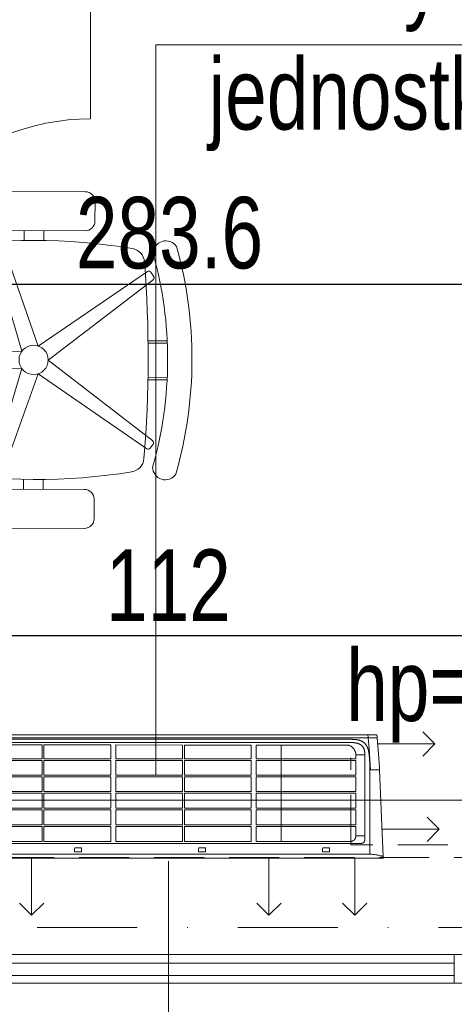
# Model space of a CAD drawing. Header units: inches. Extents: x 53216 to 117387, y -66787 to -22834.
# Tile 240 of 256: x 54363 to 54439, y -24522 to -24349. Entities that reach past the tile are written whole.
import ezdxf

# ---------------------------------------------------------------- set-up
doc = ezdxf.new("R2010")
doc.units = ezdxf.units.IN
doc.header["$MEASUREMENT"] = 0
doc.linetypes.add('DASHDOT', pattern=[1, 0.5, -0.25, 0, -0.25])
doc.linetypes.add('HIDDEN', pattern=[0.375, 0.25, -0.125])
doc.layers.get('0').update_dxf_attribs({"lineweight": 0})
doc.layers.get('Defpoints').update_dxf_attribs({"lineweight": 0})
for name, color, linetype, lineweight in [('DVM_INDOOR', 7, 'Continuous', 0), ('DVM_PIPE', 3, 'Continuous', 0), ('DVM_UNIT_BP', 7, 'Continuous', 0), ('DVM_UNIT_DP', 4, 'Continuous', 0), ('DVM_UNIT_LP', 3, 'Continuous', 0), ('p--meble wyp.', 104, 'Continuous', 0), ('p--okna', 153, 'Continuous', 0), ('p--opis okna', 181, 'Continuous', 0), ('p--opisy dodatkowe', 62, 'Continuous', 0), ('p--osie konstr', 11, 'DASHDOT', 15), ('p--wymiary-1-50', 5, 'Continuous', 0)]:
    doc.layers.add(name, color=color, linetype=linetype, lineweight=lineweight)
doc.styles.add('1-100', font='arial.ttf', dxfattribs={"width": 0.75, "height": 18})
doc.styles.add('1-50', font='arial.ttf', dxfattribs={"width": 0.75, "height": 12.5})
doc.dimstyles.new('1-50', dxfattribs={"dimtxt": 12.5, "dimasz": 5, "dimexe": 5, "dimexo": 5, "dimgap": 0.09, "dimtad": 0, "dimdsep": 46, "dimtxsty": '1-50', "dimblk": 'OBLIQUE', "dimcen": 0.09, "dimadec": 0, "dimazin": 0, "dimtfac": 1, "dimtdec": 4, "dimtix": 1, "dimtmove": 2, "dimatfit": 3, "dimldrblk": 'OBLIQUE', "dimfxl": 5, "dimfxlon": 1, "dimtvp": 0.7, "dimtolj": 1, "dimtzin": 0, "dimarcsym": 0})

# ---------------------------------------------------------------- blocks, each defined once
blk = doc.blocks.new('krzesło obrotowe')
for p, q in [((7.39, 24.53), (-7.53, 24.49)), ((-8.95, 23.07), (-8.94, 20.22)), ((8.82, 20.27), (8.82, 23.12)), ((-0.66, 2.03), (5.74, 20.18)), ((6.18, 20.4), (6.88, 20.18)), ((-7.51, 18.81), (7.41, 18.85)), ((-1.47, 18.82), (-1.47, 17.39)), ((1.37, 18.83), (1.37, 17.4)), ((7.11, 19.74), (1.72, 1.26)), ((-17.49, 12.18), (-17.07, 12.78)), ((-2.13, -0.01), (-17.42, 11.69)), ((-16.58, 12.86), (-0.66, 2.03)), ((-19.49, 2.43), (-16.69, 2.44)), ((-19.48, 2.79), (-16.68, 2.79)), ((1.72, 1.26), (20.97, 0.78)), ((21.31, 0.43), (21.32, -0.3)), ((-17.36, -11.79), (-2.13, -0.01)), ((20.97, -0.66), (1.73, -1.25)), ((1.73, -1.25), (7.22, -19.7)), ((-19.48, -2.54), (-16.67, -2.53)), ((-0.65, -2.03), (-16.51, -12.96)), ((5.85, -20.15), (-0.65, -2.03)), ((-19.46, -2.9), (-16.67, -2.89)), ((-16.99, -12.87), (-17.42, -12.28)), ((-1.37, -18.83), (-1.37, -17.4)), ((1.47, -18.82), (1.47, -17.39)), ((-7.41, -18.85), (7.51, -18.81)), ((-8.82, -23.12), (-8.82, -20.27)), ((6.99, -20.14), (6.3, -20.37)), ((8.94, -20.22), (8.95, -23.07)), ((7.53, -24.49), (-7.39, -24.53))]:
    blk.add_line(p, q)
blk.add_circle((0, 0), 2.13)
for centre, radius, start, end in [((-7.53, 23.07), 1.42, 90.1621, 180.1621), ((7.4, 23.11), 1.42, 0.1621, 90.1621), ((-7.52, 20.23), 1.42, 180.1621, 270.1621), ((6.07, 20.06), 0.355, 72.1621, 160.5763), ((6.77, 19.84), 0.355, 343.748, 72.1621), ((7.4, 20.27), 1.42, 270.1621, 0.1621), ((-19.3, 15.49), 1.86, 0.1621, 146.0387), ((0.21, -73.23), 90.64, 81.0595, 99.2648), ((37.88, 0.11), 60.97, 164.3717, 195.9526), ((-14.04, 14.12), 2.13, 99.2648, 175.6008), ((13.96, 14.2), 2.13, 4.7235, 81.0595), ((37.88, 0.11), 57.42, 164.4503, 195.874), ((-163.51, -0.46), 180.21, 355.6008, 4.7235), ((-16.78, 12.57), 0.355, 55.748, 144.1621), ((163.51, 0.46), 180.21, 175.6008, 184.7235), ((-17.21, 11.98), 0.355, 144.1621, 232.5763), ((20.96, 0.42), 0.355, 0.1621, 88.5763), ((20.96, -0.31), 0.355, 271.748, 0.1621), ((-17.14, -12.07), 0.355, 127.748, 216.1621), ((-16.71, -12.66), 0.355, 216.1621, 304.5763), ((14.04, -14.12), 2.13, 279.2648, 355.6008), ((-19.21, -15.6), 1.86, 214.2856, 0.1621), ((-13.96, -14.2), 2.13, 184.7235, 261.0595), ((-0.21, 73.23), 90.64, 261.0595, 279.2648), ((-7.4, -20.27), 1.42, 90.1621, 180.1621), ((6.88, -19.8), 0.355, 288.1621, 16.5763), ((7.52, -20.23), 1.42, 0.1621, 90.1621), ((6.19, -20.03), 0.355, 199.748, 288.1621), ((-7.4, -23.11), 1.42, 180.1621, 270.1621), ((7.53, -23.07), 1.42, 270.1621, 0.1621)]:
    blk.add_arc(centre, radius, start, end)
blk = doc.blocks.new('okno-110-33.15')
for p, q in [((105, 21.95), (5, 21.95)), ((110, 21.95), (105, 21.95)), ((105, 21.95), (105, 16.95)), ((5, 20.61), (105, 20.61)), ((5, 18.45), (105, 18.45)), ((5, 16.95), (105, 16.95)), ((105, 16.95), (110, 16.95))]:
    blk.add_line(p, q)
at = {"linetype": 'HIDDEN', "ltscale": 35}
blk.add_line((0, 0), (110, 0), dxfattribs=at)
at = {"linetype": 'Continuous', "ltscale": 35}
blk.add_line((-3, -10), (113, -10), dxfattribs=at)
blk = doc.blocks.new('_OBLIQUE')
at = {"color": 0, "linetype": 'ByBlock', "lineweight": -2}
for p, q in [((-0.5, -0.5), (0.5, 0.5)), ((0, 0), (0, 0))]:
    blk.add_line(p, q, dxfattribs=at)
blk = doc.blocks.new('*D2723')
at = {"layer": 'Defpoints', "color": 0}
for p in [(54531.43, -24395.69), (54247.83, -24400.69), (54531.43, -24400.69)]:
    blk.add_point(p, dxfattribs=at)
at = {"layer": 'p--wymiary-1-50', "color": 0, "lineweight": -2}
for p, q in [((54247.83, -24395.69), (54247.83, -24390.69)), ((54531.43, -24395.69), (54531.43, -24390.69)), ((54247.83, -24395.69), (54531.43, -24395.69))]:
    blk.add_line(p, q, dxfattribs=at)
at = {"layer": 'p--wymiary-1-50', "color": 0, "lineweight": -2, "xscale": 5, "yscale": 5, "zscale": 5, "rotation": 180}
blk.add_blockref('_OBLIQUE', (54247.83, -24395.69), dxfattribs=at)
at = {"layer": 'p--wymiary-1-50', "color": 0, "lineweight": -2, "xscale": 5, "yscale": 5, "zscale": 5}
blk.add_blockref('_OBLIQUE', (54531.43, -24395.69), dxfattribs=at)
at = {"layer": 'p--wymiary-1-50', "color": 0, "linetype": 'Continuous', "ltscale": 8, "insert": (54389.63, -24386.76), "char_height": 12.5, "attachment_point": 5, "style": '1-50'}
blk.add_mtext('\\A1;283.6', dxfattribs=at)
blk = doc.blocks.new('*D2727')
at = {"layer": 'Defpoints', "color": 0}
for p in [(54445.43, -24457.08), (54333.43, -24498.32), (54445.43, -24498.32)]:
    blk.add_point(p, dxfattribs=at)
at = {"layer": 'p--wymiary-1-50', "color": 0, "lineweight": -2}
for p, q in [((54333.43, -24462.08), (54333.43, -24452.08)), ((54445.43, -24462.08), (54445.43, -24452.08)), ((54333.43, -24457.08), (54445.43, -24457.08))]:
    blk.add_line(p, q, dxfattribs=at)
at = {"layer": 'p--wymiary-1-50', "color": 0, "lineweight": -2, "xscale": 5, "yscale": 5, "zscale": 5, "rotation": 180}
blk.add_blockref('_OBLIQUE', (54333.43, -24457.08), dxfattribs=at)
at = {"layer": 'p--wymiary-1-50', "color": 0, "lineweight": -2, "xscale": 5, "yscale": 5, "zscale": 5}
blk.add_blockref('_OBLIQUE', (54445.43, -24457.08), dxfattribs=at)
at = {"layer": 'p--wymiary-1-50', "color": 0, "linetype": 'Continuous', "ltscale": 8, "insert": (54389.43, -24448.29), "char_height": 12.5, "attachment_point": 5, "style": '1-50'}
blk.add_mtext('\\A1;112', dxfattribs=at)
blk = doc.blocks.new('DVM_DP_VEC')
at = {"layer": 'DVM_UNIT_DP', "color": 0}
blk.add_line((0, 0), (100, 0), dxfattribs=at)
blk.add_lwpolyline([(78.8, 21.2), (100, 0), (78.8, -21.2)], dxfattribs=at)
blk.add_point((0, 0), dxfattribs=at)
blk = doc.blocks.new('DVM_LP_VEC')
at = {"layer": 'DVM_UNIT_LP', "color": 0}
blk.add_line((0, 0), (100, 0), dxfattribs=at)
blk.add_lwpolyline([(78.8, 21.2), (100, 0), (78.8, -21.2)], dxfattribs=at)
blk.add_point((0, 0), dxfattribs=at)
blk = doc.blocks.new('RAC_ID_WM_AIRISE_WF_820X299X215_WF_T_BL')
at = {"layer": 'DVM_INDOOR', "color": 0}
for p, q in [((-409, 0), (409, 0)), ((-386.7, -7), (386.7, -7)), ((-130.1, -11.7), (-130.1, -16.9)), ((-129.1, -10.7), (-118.9, -10.7)), ((-117.9, -11.7), (-117.9, -16.9)), ((86.9, -11.7), (86.9, -16.9)), ((87.9, -10.7), (98.1, -10.7)), ((99.1, -11.7), (99.1, -16.9)), ((303.9, -11.7), (303.9, -16.9)), ((304.9, -10.7), (315.1, -10.7)), ((316.1, -11.7), (316.1, -16.9)), ((386.7, -154.1), (386.7, -7)), ((410, -2.6), (403.6, -153.8)), ((-367.3, -25.3), (367.3, -25.3)), ((-186.8, -28.9), (-303.8, -28.9)), ((-186.8, -28.9), (-186.8, -55.2)), ((-66.9, -29), (-183.9, -28.9)), ((-183.9, -55.2), (-183.9, -28.9)), ((-118.9, -17.9), (-129.1, -17.9)), ((-66.9, -28.9), (-66.9, -55.2)), ((-57.9, -55.2), (-57.9, -28.9)), ((58.9, -29.1), (-57.9, -29)), ((58.9, -29.1), (58.9, -55.2)), ((178.8, -29.1), (61.9, -29.1)), ((61.9, -55.2), (61.9, -29.1)), ((98.1, -17.9), (87.9, -17.9)), ((178.8, -28.9), (178.8, -55.2)), ((187.7, -55.2), (187.7, -28.9)), ((354.5, -29.2), (187.7, -29.1)), ((231.5, -29.1), (231.5, -197.4)), ((354.5, -29.2), (231.5, -29.2)), ((315.1, -17.9), (304.9, -17.9)), ((362, -55.2), (362, -38.8)), ((377.7, -38.8), (362, -38.8)), ((377.7, -38.8), (377.7, -180.2)), ((-303.8, -55.2), (-186.8, -55.2)), ((-303.8, -58), (-186.8, -58)), ((-186.8, -58), (-186.8, -84.5)), ((-183.9, -55.2), (-66.9, -55.2)), ((-183.9, -84.5), (-183.9, -58)), ((-183.9, -58), (-66.9, -58)), ((-66.9, -58), (-66.9, -84.5)), ((-57.9, -55.2), (58.9, -55.2)), ((-57.9, -84.5), (-57.9, -58)), ((-57.9, -58), (58.9, -58)), ((58.9, -58), (58.9, -84.5)), ((61.9, -55.2), (178.8, -55.2)), ((61.9, -84.5), (61.9, -58)), ((61.9, -58), (178.8, -58)), ((178.8, -58), (178.8, -84.5)), ((187.7, -55.2), (362, -55.2)), ((187.7, -84.5), (187.7, -58)), ((187.7, -58), (362, -58)), ((362, -84.5), (362, -58)), ((-303.8, -84.5), (-186.8, -84.5)), ((-183.9, -84.5), (-66.9, -84.5)), ((-57.9, -84.5), (58.9, -84.5)), ((61.9, -84.5), (178.8, -84.5)), ((187.7, -84.5), (362, -84.5)), ((-303.8, -87.2), (-186.8, -87.2)), ((-186.8, -87.2), (-186.8, -113.5)), ((-183.9, -113.5), (-183.9, -87.2)), ((-183.9, -87.2), (-66.9, -87.2)), ((-66.9, -87.2), (-66.9, -113.5)), ((-57.9, -113.5), (-57.9, -87.2)), ((-57.9, -87.2), (58.9, -87.2)), ((58.9, -87.2), (58.9, -113.5)), ((61.9, -113.5), (61.9, -87.2)), ((61.9, -87.2), (178.8, -87.2)), ((178.8, -87.2), (178.8, -113.5)), ((187.7, -113.5), (187.7, -87.2)), ((187.7, -87.2), (362, -87.2)), ((362, -113.5), (362, -87.2)), ((-303.8, -113.5), (-186.8, -113.5)), ((-303.8, -116.3), (-186.8, -116.3)), ((-186.8, -116.3), (-186.8, -142.2)), ((-183.9, -113.5), (-66.9, -113.5)), ((-183.9, -142.2), (-183.9, -116.3)), ((-183.9, -116.3), (-66.9, -116.3)), ((-66.9, -116.3), (-66.9, -142.2)), ((-57.9, -113.5), (58.9, -113.5)), ((-57.9, -142.2), (-57.9, -116.3)), ((-57.9, -116.3), (58.9, -116.3)), ((58.9, -116.3), (58.9, -142.2)), ((61.9, -113.5), (178.8, -113.5)), ((61.9, -142.2), (61.9, -116.3)), ((61.9, -116.3), (178.8, -116.3)), ((178.8, -116.3), (178.8, -142.2)), ((187.7, -113.5), (362, -113.5)), ((187.7, -142.2), (187.7, -116.3)), ((187.7, -116.3), (362, -116.3)), ((362, -142.2), (362, -116.3)), ((-303.8, -142.2), (-186.8, -142.2)), ((-303.8, -144.9), (-186.8, -144.9)), ((-186.8, -144.9), (-186.8, -170.4)), ((-183.9, -142.2), (-66.9, -142.2)), ((-183.9, -170.4), (-183.9, -144.9)), ((-183.9, -144.9), (-66.9, -144.9)), ((-66.9, -144.9), (-66.9, -170.4)), ((-57.9, -142.2), (58.9, -142.2)), ((-57.9, -170.4), (-57.9, -144.9)), ((-57.9, -144.9), (58.9, -144.9)), ((58.9, -144.9), (58.9, -170.4)), ((61.9, -142.2), (178.8, -142.2)), ((61.9, -170.4), (61.9, -144.9)), ((61.9, -144.9), (178.8, -144.9)), ((178.8, -144.9), (178.8, -170.4)), ((187.7, -142.2), (362, -142.2)), ((187.7, -170.4), (187.7, -144.9)), ((187.7, -144.9), (362, -144.9)), ((362, -170.4), (362, -144.9)), ((385.5, -191.3), (387.7, -154.4)), ((400.1, -154.1), (386.7, -154.1)), ((403.2, -154.4), (386.7, -154.4)), ((403.3, -154.1), (400.8, -154.1)), ((403.5, -154.7), (403.5, -154.7)), ((-303.8, -170.4), (-186.8, -170.4)), ((-183.9, -170.4), (-66.9, -170.4)), ((-57.9, -170.4), (58.9, -170.4)), ((61.9, -170.4), (178.8, -170.4)), ((187.7, -170.4), (362, -170.4)), ((-303.8, -173.2), (-186.8, -173.2)), ((-186.8, -173.2), (-186.8, -197.7)), ((-183.9, -197.7), (-183.9, -173.2)), ((-183.9, -173.2), (-66.9, -173.2)), ((-66.9, -173.2), (-66.9, -197.6)), ((-57.9, -197.6), (-57.9, -173.2)), ((-57.9, -173.2), (58.9, -173.2)), ((58.9, -173.2), (58.9, -197.5)), ((61.9, -197.5), (61.9, -173.2)), ((61.9, -173.2), (178.8, -173.2)), ((178.8, -173.2), (178.8, -197.4)), ((187.7, -197.4), (187.7, -173.2)), ((187.7, -173.2), (362, -173.2)), ((362, -180.2), (362, -173.2)), ((377.7, -180.2), (362, -180.2)), ((-186.8, -197.7), (-303.8, -197.8)), ((-66.9, -197.6), (-183.9, -197.7)), ((58.9, -197.5), (-57.9, -197.6)), ((178.8, -197.4), (61.9, -197.5)), ((347.9, -197.3), (187.7, -197.4)), ((231.5, -197.3), (347.3, -197.3)), ((383.6, -210.1), (385.5, -191.3)), ((383.2, -215.5), (-383.2, -215.5)), ((-46.2, -210.1), (-344.4, -210.1)), ((344.4, -210.1), (-46.2, -210.1)), ((344.4, -210.1), (399.3, -210.1)), ((383.2, -214.4), (383.2, -215.5)), ((383.2, -215.5), (397.5, -215.5))]:
    blk.add_line(p, q, dxfattribs=at)
for centre, start, end in [((-129.1, -11.7), 90, 179.9999), ((-129.1, -16.9), 180.0039, 270), ((-118.9, -11.7), 0.0001, 90), ((-118.9, -16.9), 270, 359.9961), ((87.9, -11.7), 90, 179.9999), ((87.9, -16.9), 180.0039, 270), ((98.1, -11.7), 0.0001, 90), ((98.1, -16.9), 270, 359.9961), ((304.9, -11.7), 90, 179.9999), ((304.9, -16.9), 180.0039, 270), ((315.1, -11.7), 0.0001, 90), ((315.1, -16.9), 270, 359.9961)]:
    blk.add_arc(centre, 1, start, end, dxfattribs=at)
for start_param, end_param in [(5.169356, 6.282203), (6.282209, 6.603456)]:
    blk.add_ellipse((403.3, -153.8), major_axis=(0.278, -0.113), ratio=1, start_param=start_param, end_param=end_param, dxfattribs=at)
for points, knots in [([(407, -3.6), (405.4, -4), (403.8, -4.3), (401.3, -4.9), (400.5, -5), (399.2, -5.3), (398.6, -5.4), (397.9, -5.5), (397.5, -5.6), (397.3, -5.6), (395.4, -5.9), (393.7, -6.2), (390.2, -6.6), (388.5, -6.8), (386.7, -7)], [0, 0, 0, 0, 0.25, 0.25, 0.375, 0.375, 0.4375, 0.46875, 0.46875, 0.5, 0.5, 0.75, 0.75, 1, 1, 1, 1]), ([(409.2, -2.6), (409, -2.7), (408.9, -2.8), (408.6, -3), (408.4, -3.1), (408.2, -3.2), (408.1, -3.2), (408, -3.2), (408, -3.3), (407.9, -3.3), (407.8, -3.4), (407.4, -3.5), (407.2, -3.5), (407, -3.6)], [0, 0, 0, 0, 0.25, 0.25, 0.5, 0.5, 0.5625, 0.5625, 0.625, 0.625, 0.75, 0.75, 1, 1, 1, 1]), ([(409.4, -1), (409.4, -1.1), (409.5, -1.2), (409.5, -1.5), (409.5, -1.6), (409.5, -1.8), (409.5, -1.8), (409.5, -1.8), (409.5, -1.9), (409.4, -1.9), (409.4, -2), (409.4, -2.2), (409.3, -2.3), (409.2, -2.4), (409.2, -2.5), (409.2, -2.6)], [0, 0, 0, 0, 0.25, 0.25, 0.5, 0.5, 0.53125, 0.53125, 0.5625, 0.625, 0.625, 0.75, 0.875, 0.875, 1, 1, 1, 1]), ([(362, -38.8), (362, -38.7), (362, -38.6), (362, -38.5), (362, -38.4), (362, -38.2), (362, -38.1), (362, -37.7), (362, -37.4), (361.9, -36.9), (361.8, -36.6), (361.7, -36.2), (361.7, -36.1), (361.6, -35.9), (361.6, -35.8), (361.6, -35.7), (361.5, -35.3), (361.4, -35), (361.1, -34.5), (361, -34.3), (360.8, -33.8), (360.6, -33.5), (360.4, -33.2), (360.4, -33.2), (360.3, -33.1), (360.3, -33), (360.2, -32.8), (360.1, -32.7), (359.8, -32.4), (359.6, -32.2), (359.4, -31.9), (359.3, -31.8), (359.1, -31.6), (359, -31.5), (358.7, -31.3), (358.4, -31.1), (358.2, -30.9), (358.1, -30.8), (358, -30.8), (357.8, -30.6), (357.7, -30.5), (357.3, -30.3), (357.1, -30.2), (356.6, -29.9), (356.3, -29.8), (355.8, -29.6), (355.6, -29.5), (355.2, -29.4), (355.2, -29.4), (355, -29.4), (354.8, -29.3), (354.6, -29.2), (354.5, -29.2)], [0, 0, 0, 0, 0.015625, 0.015625, 0.03125, 0.03125, 0.0625, 0.0625, 0.125, 0.125, 0.1875, 0.1875, 0.21875, 0.21875, 0.234375, 0.234375, 0.25, 0.3125, 0.3125, 0.375, 0.375, 0.4375, 0.4375, 0.453125, 0.453125, 0.46875, 0.46875, 0.5, 0.5, 0.5625, 0.5625, 0.59375, 0.59375, 0.625, 0.625, 0.6875, 0.6875, 0.703125, 0.703125, 0.71875, 0.75, 0.75, 0.8125, 0.8125, 0.875, 0.875, 0.9375, 0.9375, 0.953125, 0.953125, 0.96875, 1, 1, 1, 1]), ([(367.3, -25.3), (367.9, -25.3), (368.5, -25.3), (369.3, -25.4), (369.5, -25.4), (369.8, -25.4), (370, -25.4), (370.4, -25.5), (370.7, -25.5), (371.4, -25.6), (371.7, -25.7), (372.3, -25.8), (372.6, -25.8), (373.2, -25.9), (373.5, -26), (374, -26.1), (374.1, -26.1), (374.4, -26.2), (374.4, -26.2), (374.6, -26.2), (374.6, -26.2), (374.6, -26.2), (374.7, -26.2), (374.7, -26.2), (374.7, -26.2), (374.7, -26.2), (374.7, -26.2), (374.7, -26.2), (374.7, -26.2), (374.7, -26.2), (374.7, -26.2), (374.7, -26.2), (374.7, -26.2), (374.7, -26.2), (374.7, -26.2), (374.7, -26.2), (374.7, -26.2), (374.7, -26.2)], [0, 0, 0, 0, 0.25, 0.25, 0.3125, 0.3125, 0.375, 0.375, 0.5, 0.5, 0.625, 0.625, 0.75, 0.75, 0.875, 0.875, 0.9375, 0.9375, 0.96875, 0.96875, 0.984375, 0.984375, 0.992188, 0.992188, 0.996094, 0.996094, 0.998047, 0.998047, 0.999023, 0.999023, 0.999512, 0.999512, 0.999756, 0.999756, 0.999878, 0.999878, 1, 1, 1, 1]), ([(376.9, -28.7), (376.7, -28.4), (376.4, -27.8), (375.8, -27.1), (375.3, -26.6), (375, -26.4), (374.8, -26.3), (374.8, -26.2)], [0, 0, 0, 0, 0.319405, 0.638853, 0.798578, 0.958302, 1, 1, 1, 1]), ([(376.9, -28.7), (376.9, -28.7), (376.8, -28.6), (376.8, -28.6), (376.8, -28.6), (376.8, -28.5), (376.7, -28.4), (376.7, -28.3), (376.6, -28.2)], [0, 0, 0, 0, 0.125, 0.125, 0.25, 0.5, 0.5, 1, 1, 1, 1]), ([(376.9, -28.7), (376.9, -28.7), (376.9, -28.7), (376.9, -28.8), (377, -28.8), (377, -28.8), (377, -28.9), (377, -28.9), (377, -28.9), (377.1, -29), (377.1, -29), (377.1, -29.1), (377.1, -29.1), (377.1, -29.1), (377.1, -29.2), (377.2, -29.2), (377.2, -29.2), (377.2, -29.3), (377.2, -29.3), (377.2, -29.4), (377.2, -29.4), (377.3, -29.4), (377.3, -29.5), (377.3, -29.5), (377.3, -29.5), (377.3, -29.6), (377.3, -29.6), (377.3, -29.7), (377.4, -29.7), (377.4, -29.7), (377.4, -29.8), (377.4, -29.8), (377.4, -29.9), (377.5, -30.2), (377.6, -30.5), (377.6, -30.8), (377.7, -31.1), (377.7, -31.4), (377.7, -31.7), (377.7, -31.8), (377.7, -31.9), (377.7, -32), (377.7, -32), (377.7, -32.1), (377.7, -32.2), (377.7, -32.3), (377.7, -32.4), (377.7, -32.5), (377.7, -32.7), (377.7, -32.8), (377.7, -33), (377.7, -33.3), (377.7, -33.8), (377.7, -34.3), (377.7, -35), (377.7, -35.8), (377.7, -36.7), (377.7, -37.7), (377.7, -38.4), (377.7, -38.8)], [0, 0, 0, 0, 0.004055, 0.008107, 0.012157, 0.016204, 0.020248, 0.02429, 0.02833, 0.032368, 0.036405, 0.040439, 0.044472, 0.048503, 0.052533, 0.056562, 0.06059, 0.064617, 0.068643, 0.072669, 0.076694, 0.080718, 0.084743, 0.088767, 0.092792, 0.096817, 0.100842, 0.104867, 0.108893, 0.11292, 0.116948, 0.120977, 0.125007, 0.156305, 0.187523, 0.218729, 0.249989, 0.28128, 0.312486, 0.321346, 0.330347, 0.3363, 0.342253, 0.348206, 0.357133, 0.366061, 0.374989, 0.390617, 0.406245, 0.414217, 0.437497, 0.467059, 0.499997, 0.560279, 0.629782, 0.708506, 0.79645, 0.893615, 1, 1, 1, 1]), ([(376.9, -28.7), (376.9, -28.7), (376.9, -28.7), (376.9, -28.7), (376.9, -28.7), (376.9, -28.7)], [0, 0, 0, 0, 0.041419, 0.041419, 1, 1, 1, 1]), ([(362, -54.8), (362, -52.1), (362, -49.5), (362, -45.5), (362, -44.1), (362, -42.1), (362, -41.5), (362, -40.5), (362, -40.1), (362, -39.6), (362, -39.5), (362, -39.1), (362, -39), (362, -38.8)], [0, 0, 0, 0, 0.5, 0.5, 0.75, 0.75, 0.875, 0.875, 0.9375, 0.9375, 0.96875, 0.96875, 1, 1, 1, 1]), ([(385.3, -180.6), (385.4, -180.3), (385.4, -179.8), (385.5, -179), (385.5, -178.2), (385.6, -177.7), (385.6, -176.9), (385.7, -176.3), (385.8, -175.3), (385.8, -174.7), (385.9, -173.6), (385.9, -173.1), (386, -172), (386, -171.5), (386.1, -170.4), (386.1, -169.9), (386.2, -168.8), (386.2, -168.3), (386.2, -167.2), (386.3, -166.7), (386.3, -165.6), (386.3, -165.1), (386.4, -164), (386.4, -163.4), (386.5, -162.4), (386.5, -161.8), (386.5, -160.7), (386.5, -160.2), (386.6, -159.1), (386.6, -158.6), (386.6, -157), (386.6, -155.9), (386.7, -154.8), (386.7, -154.7), (386.7, -154.5), (386.7, -154.4)], [0, 0, 0, 0, 0.03125, 0.0625, 0.09375, 0.125, 0.125, 0.1875, 0.1875, 0.25, 0.25, 0.3125, 0.3125, 0.375, 0.375, 0.4375, 0.4375, 0.5, 0.5, 0.5625, 0.5625, 0.625, 0.625, 0.6875, 0.6875, 0.75, 0.75, 0.8125, 0.8125, 0.875, 0.875, 1, 1, 1, 1.014608, 1.014608, 1.014608, 1.014608]), ([(399.4, -209.8), (399.4, -209.3), (399.5, -208.2), (399.7, -205.8), (400.1, -201.5), (400.6, -195.4), (401.1, -188.1), (401.7, -181), (402.2, -174.2), (402.7, -167.5), (403.1, -161), (403.4, -156.8), (403.5, -154.7)], [0, 0, 0, 0, 0.027212, 0.058793, 0.121955, 0.24828, 0.374605, 0.50093, 0.627254, 0.753579, 0.879904, 1, 1, 1, 1]), ([(400.8, -154.1), (400.8, -154.1), (400.8, -154.1), (400.7, -154.1), (400.7, -154.1), (400.6, -154.1), (400.6, -154.1), (400.5, -154.1), (400.4, -154.1), (400.4, -154.1), (400.3, -154.1), (400.2, -154.1), (400.1, -154.1)], [0, 0, 0, 0, 0.105062, 0.168986, 0.200948, 0.23291, 0.360758, 0.488607, 0.552531, 0.616455, 0.744303, 1, 1, 1, 1]), ([(403.2, -154.4), (403.3, -154.4), (403.3, -154.4), (403.4, -154.4), (403.4, -154.5), (403.5, -154.5), (403.5, -154.5), (403.5, -154.6), (403.5, -154.7), (403.5, -154.7)], [0, 0, 0, 0, 0.25, 0.25, 0.5, 0.5, 0.75, 0.75, 1, 1, 1, 1]), ([(349.7, -197), (349.9, -196.9), (350.1, -196.9), (350.6, -196.7), (350.8, -196.6), (351.2, -196.5), (351.5, -196.4), (351.7, -196.2), (351.8, -196.2), (351.9, -196.2), (352.1, -196.1), (352.2, -196), (352.8, -195.7), (353.2, -195.5), (354, -195), (354.4, -194.8), (355.1, -194.2), (355.5, -193.9), (356, -193.5), (356.2, -193.3), (356.4, -193.1), (356.5, -193.1), (356.6, -193), (356.6, -193), (356.7, -192.8), (356.8, -192.8), (357.2, -192.3), (357.6, -192), (358, -191.5), (358.2, -191.3), (358.4, -190.9), (358.6, -190.7), (359, -190.2), (359.2, -189.8), (359.6, -189.2), (359.8, -188.9), (359.9, -188.6), (360, -188.4), (360.1, -188.3), (360.4, -187.7), (360.5, -187.3), (360.8, -186.7), (360.9, -186.5), (361, -186.1), (361, -186), (361.1, -185.8), (361.2, -185.7), (361.3, -185.2), (361.5, -184.7), (361.6, -184), (361.7, -183.8), (361.7, -183.5), (361.7, -183.4), (361.8, -183.1), (361.8, -183), (362, -182), (362, -181.1), (362, -180.2)], [0, 0, 0, 0, 0.03125, 0.03125, 0.0625, 0.0625, 0.09375, 0.09375, 0.101562, 0.101562, 0.109375, 0.125, 0.125, 0.1875, 0.1875, 0.25, 0.25, 0.3125, 0.3125, 0.34375, 0.34375, 0.351562, 0.351562, 0.359375, 0.359375, 0.375, 0.375, 0.4375, 0.4375, 0.46875, 0.46875, 0.5, 0.5, 0.5625, 0.5625, 0.59375, 0.609375, 0.609375, 0.625, 0.625, 0.6875, 0.6875, 0.71875, 0.71875, 0.734375, 0.734375, 0.75, 0.75, 0.8125, 0.8125, 0.84375, 0.84375, 0.859375, 0.859375, 0.875, 0.875, 1, 1, 1, 1]), ([(377.7, -180.2), (377.7, -180.3), (377.7, -180.4), (377.7, -180.6), (377.7, -180.8), (377.7, -180.9), (377.7, -181.1), (377.7, -181.3), (377.7, -181.6), (377.7, -181.9), (377.7, -182.4), (377.7, -183), (377.6, -183.7), (377.5, -184.5), (377.4, -185.4), (377.3, -186.5), (377.1, -187.5), (376.9, -188.4), (376.6, -189.3), (376.4, -190.1), (376.1, -190.9), (375.8, -191.6), (375.4, -192.4), (375, -193.1), (374.6, -193.8), (374.1, -194.5), (373.6, -195.2), (373, -195.9), (372.3, -196.5), (371.4, -197.2), (370.6, -197.9), (369.7, -198.4), (368.9, -198.8), (368.1, -199.2), (367.3, -199.6), (366.5, -199.9), (365.6, -200.2), (364.6, -200.5), (363.6, -200.8), (362.5, -201), (361.7, -201.2), (361.2, -201.2), (361, -201.3), (360.8, -201.3), (360.6, -201.3), (360.4, -201.4), (360.2, -201.4), (360, -201.4), (359.8, -201.5), (359.6, -201.5), (359.4, -201.5), (359.2, -201.5), (359, -201.6), (358.8, -201.6), (358.5, -201.6), (358.3, -201.6), (358.1, -201.6), (357.9, -201.7), (357.7, -201.7), (357.5, -201.7), (357.2, -201.7), (357.1, -201.7), (357, -201.7)], [0, 0, 0, 0, 0.006458, 0.012417, 0.017875, 0.022834, 0.027293, 0.031253, 0.041728, 0.052145, 0.062505, 0.08377, 0.104603, 0.125012, 0.157772, 0.1895, 0.220234, 0.250014, 0.276268, 0.301853, 0.326809, 0.351182, 0.375018, 0.400748, 0.426035, 0.450954, 0.475583, 0.500005, 0.53121, 0.562496, 0.5934, 0.624979, 0.64888, 0.673282, 0.698235, 0.723788, 0.749985, 0.779733, 0.810453, 0.842191, 0.874989, 0.880592, 0.886229, 0.891899, 0.897605, 0.903344, 0.909119, 0.914928, 0.920772, 0.926652, 0.932567, 0.938517, 0.944503, 0.950524, 0.956582, 0.962675, 0.968805, 0.974971, 0.981173, 0.987412, 0.993688, 1, 1, 1, 1]), ([(362.4, -207), (362.8, -207), (363.3, -207), (363.8, -206.9), (363.9, -206.9), (364.1, -206.8), (364.2, -206.8), (364.5, -206.8), (364.7, -206.7), (365.1, -206.7), (365.3, -206.6), (365.7, -206.5), (365.9, -206.5), (366.6, -206.4), (367, -206.3), (367.8, -206), (368.1, -205.9), (368.9, -205.6), (369.3, -205.5), (369.9, -205.3), (370.1, -205.2), (370.5, -205), (370.7, -205), (371, -204.8), (371.1, -204.8), (371.2, -204.7), (371.3, -204.7), (371.6, -204.5), (371.8, -204.5), (372.4, -204.2), (372.7, -204), (373.4, -203.6), (373.8, -203.4), (374.3, -203), (374.5, -202.9), (374.8, -202.7), (375, -202.6), (375.4, -202.2), (375.8, -202), (376.4, -201.5), (376.7, -201.2), (377.1, -200.8), (377.3, -200.7), (377.5, -200.5), (377.5, -200.5), (377.6, -200.4), (377.7, -200.3), (377.8, -200.2), (378, -199.9), (378.1, -199.8), (378.4, -199.5), (378.5, -199.4), (378.9, -198.9), (379.2, -198.6), (379.5, -198.1), (379.6, -198), (379.9, -197.6), (380, -197.5), (380.3, -197), (380.5, -196.6), (380.8, -196.1), (381, -195.8), (381.2, -195.5), (381.4, -195.1), (381.5, -194.9), (381.7, -194.6), (381.8, -194.4), (381.9, -194.1), (382, -193.9), (382.2, -193.5), (382.3, -193.3), (382.4, -193.1), (382.4, -193), (382.5, -192.8), (382.5, -192.7), (382.7, -192.4), (382.7, -192.2), (382.9, -191.9), (382.9, -191.7), (383.1, -191.3), (383.1, -191.1), (383.3, -190.6), (383.5, -190.2), (383.8, -189.1), (384, -188.3), (384.3, -187.4), (384.3, -187.2), (384.4, -186.8), (384.4, -186.6), (384.6, -186), (384.6, -185.7), (384.7, -185.1), (384.8, -184.9), (384.8, -184.5), (384.9, -184.3), (385, -183.7), (385, -183.3), (385.1, -182.7), (385.1, -182.5), (385.2, -182.2), (385.2, -182), (385.3, -181.4), (385.3, -181), (385.3, -180.6)], [0, 0, 0, 0, 0.03125, 0.03125, 0.039063, 0.039063, 0.046875, 0.046875, 0.0625, 0.0625, 0.078125, 0.078125, 0.09375, 0.09375, 0.125, 0.125, 0.15625, 0.15625, 0.1875, 0.1875, 0.203125, 0.203125, 0.21875, 0.21875, 0.226563, 0.226563, 0.234375, 0.234375, 0.25, 0.25, 0.28125, 0.28125, 0.3125, 0.3125, 0.328125, 0.328125, 0.34375, 0.34375, 0.375, 0.375, 0.40625, 0.40625, 0.421875, 0.421875, 0.425781, 0.425781, 0.429688, 0.4375, 0.4375, 0.453125, 0.453125, 0.46875, 0.46875, 0.5, 0.5, 0.515625, 0.515625, 0.53125, 0.53125, 0.5625, 0.5625, 0.578125, 0.59375, 0.59375, 0.609375, 0.609375, 0.625, 0.625, 0.640625, 0.640625, 0.65625, 0.65625, 0.664063, 0.664063, 0.671875, 0.671875, 0.6875, 0.6875, 0.703125, 0.703125, 0.71875, 0.71875, 0.75, 0.75, 0.8125, 0.8125, 0.828125, 0.828125, 0.84375, 0.84375, 0.875, 0.875, 0.890625, 0.890625, 0.90625, 0.90625, 0.9375, 0.9375, 0.953125, 0.953125, 0.96875, 0.96875, 1, 1, 1, 1]), ([(357, -201.7), (357, -201.7), (356.9, -201.8), (356.8, -201.8), (356.7, -201.8), (356.6, -201.8), (356.5, -201.8), (356.3, -201.8), (356.2, -201.8), (356.1, -201.8), (356, -201.8), (355.9, -201.8), (355.8, -201.8), (355.7, -201.8), (355.6, -201.8), (355.4, -201.8), (355.3, -201.8), (355.2, -201.9), (355.1, -201.9), (355, -201.9), (354.9, -201.9), (354.8, -201.9), (354.6, -201.9), (354.5, -201.9), (354.4, -201.9), (354.3, -201.9), (354.2, -201.9), (354, -201.9), (353.9, -201.9), (353.8, -201.9), (353.6, -201.9), (353.2, -201.9), (352.9, -201.9), (352.6, -201.9), (352.5, -201.9), (352.4, -201.9), (352.3, -201.9), (352.2, -201.9), (352.1, -201.9), (352, -201.9), (351.8, -201.9), (351.6, -201.9), (351.2, -201.9), (350.8, -201.9), (350.2, -201.9), (348.9, -201.9), (346.7, -201.9), (344.9, -201.9), (343.7, -201.9)], [0, 0, 0, 0, 0.008302, 0.016626, 0.024972, 0.033341, 0.041733, 0.050147, 0.058584, 0.067044, 0.075526, 0.084032, 0.09256, 0.101111, 0.109684, 0.118281, 0.126901, 0.135543, 0.144209, 0.152898, 0.16161, 0.170345, 0.179103, 0.187884, 0.196689, 0.205516, 0.214367, 0.223242, 0.23214, 0.241061, 0.250005, 0.285485, 0.321432, 0.331992, 0.341584, 0.350206, 0.357859, 0.364542, 0.370257, 0.375002, 0.387035, 0.407869, 0.437503, 0.465953, 0.500003, 0.57788, 0.744546, 1, 1, 1, 1]), ([(347.9, -197.3), (348, -197.3), (348.1, -197.3), (348.2, -197.3), (348.3, -197.3), (348.4, -197.2), (348.5, -197.2), (348.7, -197.2), (348.7, -197.2), (349, -197.2), (349.1, -197.2), (349.3, -197.1), (349.4, -197.1), (349.5, -197.1), (349.6, -197), (349.7, -197)], [0, 0, 0, 0, 0.125, 0.125, 0.25, 0.25, 0.375, 0.375, 0.5, 0.5, 0.75, 0.75, 0.875, 0.875, 1, 1, 1, 1]), ([(344.4, -207.6), (344.7, -207.6), (345.1, -207.6), (345.9, -207.6), (346.2, -207.6), (347, -207.6), (347.4, -207.6), (347.9, -207.6), (348.1, -207.6), (348.5, -207.6), (348.7, -207.6), (349.3, -207.6), (349.6, -207.6), (350.4, -207.6), (350.8, -207.6), (351.5, -207.6), (351.9, -207.6), (352.5, -207.6), (352.6, -207.6), (353, -207.6), (353.2, -207.6), (354.2, -207.5), (354.9, -207.5), (356, -207.5), (356.4, -207.4), (357.2, -207.4), (357.5, -207.4), (358.3, -207.4), (358.7, -207.3), (359.4, -207.3), (359.8, -207.3), (360.6, -207.2), (360.9, -207.2), (361.7, -207.1), (362.1, -207.1), (362.4, -207)], [0, 0, 0, 0, 0.0625, 0.0625, 0.125, 0.125, 0.1875, 0.1875, 0.21875, 0.21875, 0.25, 0.25, 0.3125, 0.3125, 0.375, 0.375, 0.4375, 0.4375, 0.46875, 0.46875, 0.5, 0.5, 0.625, 0.625, 0.6875, 0.6875, 0.75, 0.75, 0.8125, 0.8125, 0.875, 0.875, 0.9375, 0.9375, 1, 1, 1, 1]), ([(397.5, -215.5), (397.6, -215.5), (397.7, -215.5), (397.9, -215.4), (398, -215.4), (398.1, -215.3), (398.2, -215.3), (398.4, -215.2), (398.4, -215.1), (398.6, -215), (398.6, -215), (398.8, -214.8), (398.8, -214.7), (398.9, -214.6), (398.9, -214.5), (399, -214.3), (399, -214.2), (399, -214.1)], [0, 0, 0, 0, 0.125, 0.125, 0.25, 0.25, 0.375, 0.375, 0.5, 0.5, 0.625, 0.625, 0.75, 0.75, 0.875, 0.875, 1, 1, 1, 1])]:
    blk.add_open_spline(points, degree=3, knots=knots, dxfattribs=at)
for points, degree in [([(410, -2.6), (409, 0)], 1), ([(376.6, -28.2), (376.6, -28.2), (376.6, -28.2), (376.6, -28.2)], 3), ([(403.3, -154.1), (403.3, -154.1)], 1), ([(403.5, -154.7), (403.5, -154.7), (403.5, -154.7), (403.5, -154.7)], 3), ([(-343.7, -201.9), (0, -201.9)], 1), ([(0, -201.9), (343.7, -201.9)], 1), ([(347.3, -197.3), (347.5, -197.3), (347.7, -197.3), (347.9, -197.3)], 3), ([(-344.4, -207.6), (-245, -207.6), (-145.6, -207.6), (-46.2, -207.6)], 3), ([(-46.2, -207.6), (84, -207.6), (214.2, -207.6), (344.4, -207.6)], 3), ([(383.6, -210.1), (383.5, -211.5), (383.3, -212.9), (383.2, -214.4)], 3), ([(399, -214.1), (399.1, -213), (399.2, -212), (399.4, -209.8)], 3)]:
    blk.add_open_spline(points, degree=degree, dxfattribs=at)
at = {"layer": 'DVM_UNIT_BP'}
blk.add_point((410, 0), dxfattribs=at)
at = {"layer": 'DVM_UNIT_DP', "rotation": 90}
blk.add_blockref('DVM_DP_VEC', (210, 0), dxfattribs=at)
at = {"layer": 'DVM_UNIT_DP'}
blk.add_blockref('DVM_DP_VEC', (408, -50.2), dxfattribs=at)
at = {"layer": 'DVM_UNIT_LP', "rotation": 90}
for p in [(-205.5, 0), (360, 0)]:
    blk.add_blockref('DVM_LP_VEC', p, dxfattribs=at)
at = {"layer": 'DVM_UNIT_LP'}
blk.add_blockref('DVM_LP_VEC', (400.2, -199.5), dxfattribs=at)

msp = doc.modelspace()

# ---------------------------------------------------------------- linework, layer by layer
at = {"layer": 'DVM_PIPE', "linetype": 'HIDDEN', "ltscale": 35}
msp.add_lwpolyline([(54530.221, -24493.673), (54421.364, -24493.673), (54421.364, -24478.429)], dxfattribs=at)
at = {"layer": 'p--meble wyp.', "linetype": 'Continuous', "lineweight": 5}
msp.add_lwpolyline([(54335.821, -24486.786), (54335.821, -24406.786, -0.4142136), (54375.821, -24366.786), (54375.821, -24366.786), (54375.821, -24306.786), (54255.821, -24306.786), (54255.821, -24486.786)], format="xyb", close=True, dxfattribs=at)
at = {"layer": 'p--opis okna'}
for p, q in [((54389.435, -24563.524), (54389.435, -24496.523)), ((54389.435, -24496.523), (54389.435, -24534.123))]:
    msp.add_line(p, q, dxfattribs=at)
at = {"layer": 'p--opisy dodatkowe'}
msp.add_lwpolyline([(54464.016, -24353.864), (54387.256, -24353.864), (54387.256, -24481.47)], dxfattribs=at)
at = {"layer": 'p--osie konstr', "linetype": 'DASHDOT', "ltscale": 35}
msp.add_line((54594.585, -24508.073), (54215.085, -24508.073), dxfattribs=at)

# ---------------------------------------------------------------- block references
at = {"layer": 'DVM_INDOOR', "color": 1, "xscale": -0.1000000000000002, "yscale": 0.1000000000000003, "zscale": 0.1000000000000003, "rotation": 180}
msp.add_blockref('RAC_ID_WM_AIRISE_WF_820X299X215_WF_T_BL', (54386.04, -24495.963), dxfattribs=at)
at = {"layer": 'p--meble wyp.', "linetype": 'Continuous', "lineweight": 5, "xscale": -1.2, "yscale": 1.2, "zscale": 1.2}
msp.add_blockref('krzesło obrotowe', (54365.854, -24408.916), dxfattribs=at)
at = {"layer": 'p--okna', "linetype": 'Continuous', "xscale": -1, "rotation": 180}
msp.add_blockref('okno-110-33.15', (54334.435, -24495.873), dxfattribs=at)

# ---------------------------------------------------------------- texts
at = {"layer": 'p--opis okna', "insert": (54478.417, -24475.791), "char_height": 12.5, "width": 129.02421, "attachment_point": 9, "style": '1-100'}
msp.add_mtext('hp=90 cm', dxfattribs=at)
at = {"layer": 'p--opisy dodatkowe', "insert": (54576.698, -24335.319), "char_height": 12.5, "width": 180.24309, "attachment_point": 3, "style": '1-50'}
msp.add_mtext('\\pxql;klimatyzator \\P\\pxql;jednostka wewnętrzna', dxfattribs=at)

# ---------------------------------------------------------------- dimensions: what is measured, and where the dimension line sits
at = {"layer": 'p--wymiary-1-50'}
for base, p1, p2, picture, middle in [((54531.435, -24395.695), (54247.835, -24400.695), (54531.435, -24400.695), '*D2723', (54389.635, -24386.761)), ((54445.435, -24457.078), (54333.435, -24498.323), (54445.435, -24498.323), '*D2727', (54389.435, -24448.293))]:
    dim = msp.add_linear_dim(base=base, p1=p1, p2=p2, dimstyle='1-50', dxfattribs=at)
    dim.commit()
    dim.dimension.update_dxf_attribs({"geometry": picture, "text_midpoint": middle})

doc.saveas('drawing.dxf')
